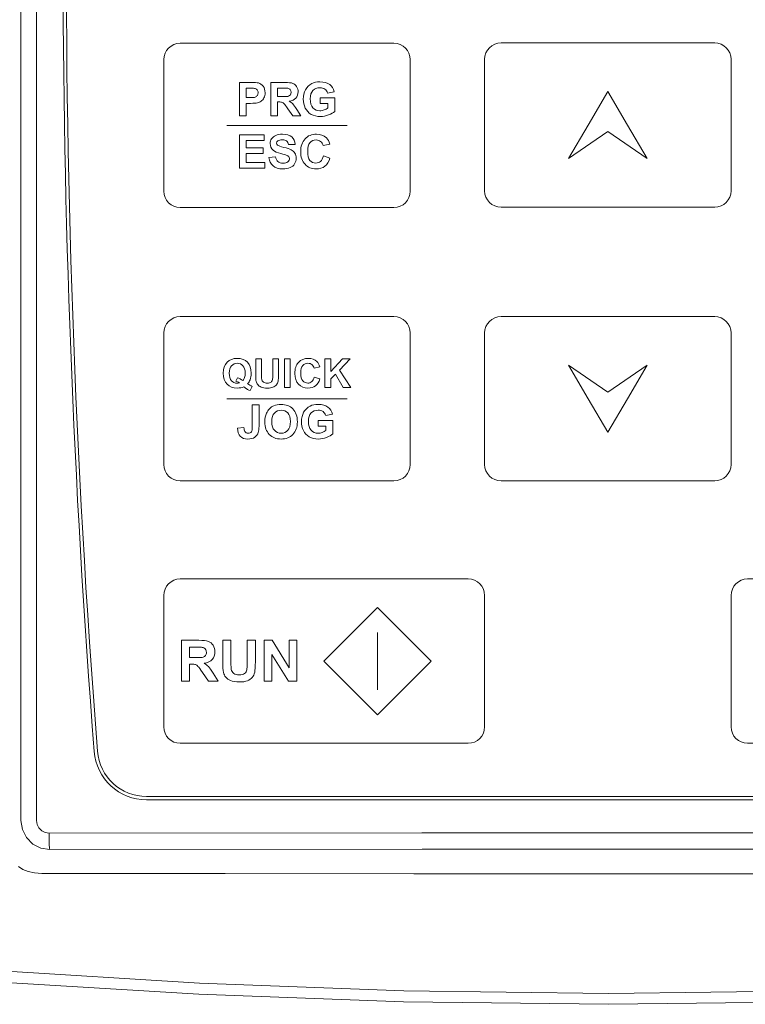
# Model space of a CAD drawing. Header units: millimetres. Extents: x -473 to 23648, y -382 to 1866.
# Tile 247 of 256: x 12032 to 12076, y 509 to 569. Entities that reach past the tile are written whole.
import ezdxf

# ---------------------------------------------------------------- set-up
doc = ezdxf.new("R2010")
doc.units = ezdxf.units.MM
doc.header["$LTSCALE"] = 80
doc.layers.get('0').update_dxf_attribs({"linetype": 'CONTINUOUS'})

msp = doc.modelspace()

# ---------------------------------------------------------------- linework, layer by layer
at = {"color": 0, "linetype": 'Continuous', "lineweight": 0}
for p, q in [((12032.038, 626.181), (12032.038, 520.181)), ((12032.988, 626.181), (12032.988, 520.181)), ((12039.686, 521.648), (12095.91, 521.648)), ((12095.91, 521.448), (12039.686, 521.448)), ((12033.081, 516.98), (12032.856, 517.007)), ((12033.303, 516.972), (12033.081, 516.98))]:
    msp.add_line(p, q, dxfattribs=at)
for points in [[(12032.038, 520.181), (12032.124, 519.638), (12032.374, 519.147), (12032.763, 518.758), (12033.254, 518.508), (12033.798, 518.422)], [(12032.988, 520.181), (12033.025, 519.947), (12033.134, 519.735), (12033.302, 519.567), (12033.514, 519.459), (12033.75, 519.422)], [(12033.75, 519.422), (12056.445, 519.441), (12079.151, 519.441), (12101.846, 519.422)], [(12033.75, 519.422), (12033.754, 519.045), (12033.764, 518.724), (12033.78, 518.506), (12033.798, 518.422)], [(12033.798, 518.422), (12056.461, 518.441), (12079.135, 518.441)], [(12032.856, 517.007), (12032.483, 517.084), (12032.159, 517.216), (12031.887, 517.382)], [(12067.798, 516.946), (12055.95, 516.949), (12044.476, 516.957), (12033.303, 516.972)], [(12091.121, 516.957), (12079.646, 516.949), (12067.798, 516.946)], [(12067.798, 509.665), (12055.346, 509.821), (12042.907, 510.288), (12030.487, 511.066)], [(12105.109, 511.066), (12092.689, 510.288), (12080.249, 509.821), (12067.798, 509.665)], [(12067.798, 509.003), (12055.327, 509.157), (12042.867, 509.616), (12030.426, 510.381)], [(12105.17, 510.381), (12092.728, 509.616), (12080.269, 509.157), (12067.798, 509.003)]]:
    msp.add_lwpolyline(points, dxfattribs=at)
for centre, radius, start, end in [((12657.398, 572.984), 622.8, 175.46434, 184.474232), ((12657.398, 572.984), 622.6, 179.582278, 184.474232), ((12039.686, 524.648), 3.2, 184.47423, 270), ((12039.686, 524.648), 3, 184.47423, 270)]:
    msp.add_arc(centre, radius, start, end, dxfattribs=at)
at = {"lineweight": 0}
for points, knots in [([(12041.733, 567.498), (12041.733, 567.498), (12054.733, 567.498), (12054.733, 567.498), (12054.733, 567.498), (12055.283, 567.498), (12055.733, 567.048), (12055.733, 566.498), (12055.733, 566.498), (12055.733, 566.498), (12055.733, 558.498), (12055.733, 558.498), (12055.733, 558.498), (12055.733, 557.948), (12055.283, 557.498), (12054.733, 557.498), (12054.733, 557.498), (12054.733, 557.498), (12041.733, 557.498), (12041.733, 557.498), (12041.733, 557.498), (12041.183, 557.498), (12040.733, 557.948), (12040.733, 558.498), (12040.733, 558.498), (12040.733, 558.498), (12040.733, 566.498), (12040.733, 566.498), (12040.733, 566.498), (12040.733, 567.048), (12041.183, 567.498), (12041.733, 567.498)], [0, 0, 0, 0, 0.125, 0.125, 0.125, 0.125, 0.25, 0.25, 0.25, 0.25, 0.375, 0.375, 0.375, 0.375, 0.5, 0.5, 0.5, 0.5, 0.625, 0.625, 0.625, 0.625, 0.75, 0.75, 0.75, 0.75, 0.875, 0.875, 0.875, 0.875, 1, 1, 1, 1]), ([(12061.257, 567.519), (12061.257, 567.519), (12074.257, 567.519), (12074.257, 567.519), (12074.257, 567.519), (12074.807, 567.519), (12075.257, 567.069), (12075.257, 566.519), (12075.257, 566.519), (12075.257, 566.519), (12075.257, 558.519), (12075.257, 558.519), (12075.257, 558.519), (12075.257, 557.969), (12074.807, 557.519), (12074.257, 557.519), (12074.257, 557.519), (12074.257, 557.519), (12061.257, 557.519), (12061.257, 557.519), (12061.257, 557.519), (12060.707, 557.519), (12060.257, 557.969), (12060.257, 558.519), (12060.257, 558.519), (12060.257, 558.519), (12060.257, 566.519), (12060.257, 566.519), (12060.257, 566.519), (12060.257, 567.069), (12060.707, 567.519), (12061.257, 567.519)], [0, 0, 0, 0, 0.125, 0.125, 0.125, 0.125, 0.25, 0.25, 0.25, 0.25, 0.375, 0.375, 0.375, 0.375, 0.5, 0.5, 0.5, 0.5, 0.625, 0.625, 0.625, 0.625, 0.75, 0.75, 0.75, 0.75, 0.875, 0.875, 0.875, 0.875, 1, 1, 1, 1]), ([(12045.336, 563.07), (12045.336, 563.07), (12045.336, 565.11), (12045.336, 565.11), (12045.336, 565.11), (12045.336, 565.11), (12045.997, 565.11), (12045.997, 565.11), (12045.997, 565.11), (12046.247, 565.11), (12046.41, 565.099), (12046.486, 565.079), (12046.486, 565.079), (12046.603, 565.048), (12046.701, 564.982), (12046.78, 564.879), (12046.78, 564.879), (12046.859, 564.777), (12046.898, 564.644), (12046.898, 564.482), (12046.898, 564.482), (12046.898, 564.357), (12046.876, 564.252), (12046.83, 564.167), (12046.83, 564.167), (12046.784, 564.081), (12046.727, 564.014), (12046.657, 563.965), (12046.657, 563.965), (12046.587, 563.917), (12046.516, 563.884), (12046.443, 563.869), (12046.443, 563.869), (12046.345, 563.849), (12046.203, 563.839), (12046.016, 563.839), (12046.016, 563.839), (12046.016, 563.839), (12045.748, 563.839), (12045.748, 563.839), (12045.748, 563.839), (12045.748, 563.839), (12045.748, 563.07), (12045.748, 563.07), (12045.748, 563.07), (12045.748, 563.07), (12045.336, 563.07), (12045.336, 563.07)], [0, 0, 0, 0, 0.083333, 0.083333, 0.083333, 0.083333, 0.166667, 0.166667, 0.166667, 0.166667, 0.25, 0.25, 0.25, 0.25, 0.333333, 0.333333, 0.333333, 0.333333, 0.416667, 0.416667, 0.416667, 0.416667, 0.5, 0.5, 0.5, 0.5, 0.583333, 0.583333, 0.583333, 0.583333, 0.666667, 0.666667, 0.666667, 0.666667, 0.75, 0.75, 0.75, 0.75, 0.833333, 0.833333, 0.833333, 0.833333, 0.916667, 0.916667, 0.916667, 0.916667, 1, 1, 1, 1]), ([(12047.237, 563.07), (12047.237, 563.07), (12047.237, 565.11), (12047.237, 565.11), (12047.237, 565.11), (12047.237, 565.11), (12048.105, 565.11), (12048.105, 565.11), (12048.105, 565.11), (12048.323, 565.11), (12048.481, 565.091), (12048.579, 565.055), (12048.579, 565.055), (12048.678, 565.018), (12048.758, 564.953), (12048.817, 564.859), (12048.817, 564.859), (12048.876, 564.765), (12048.906, 564.659), (12048.906, 564.538), (12048.906, 564.538), (12048.906, 564.385), (12048.861, 564.258), (12048.771, 564.158), (12048.771, 564.158), (12048.681, 564.059), (12048.546, 563.996), (12048.367, 563.97), (12048.367, 563.97), (12048.456, 563.918), (12048.53, 563.861), (12048.588, 563.799), (12048.588, 563.799), (12048.646, 563.737), (12048.724, 563.627), (12048.822, 563.468), (12048.822, 563.468), (12048.822, 563.468), (12049.071, 563.07), (12049.071, 563.07), (12049.071, 563.07), (12049.071, 563.07), (12048.579, 563.07), (12048.579, 563.07), (12048.579, 563.07), (12048.579, 563.07), (12048.281, 563.514), (12048.281, 563.514), (12048.281, 563.514), (12048.175, 563.673), (12048.103, 563.772), (12048.064, 563.814), (12048.064, 563.814), (12048.025, 563.855), (12047.984, 563.883), (12047.94, 563.899), (12047.94, 563.899), (12047.897, 563.914), (12047.828, 563.922), (12047.733, 563.922), (12047.733, 563.922), (12047.733, 563.922), (12047.65, 563.922), (12047.65, 563.922), (12047.65, 563.922), (12047.65, 563.922), (12047.65, 563.07), (12047.65, 563.07), (12047.65, 563.07), (12047.65, 563.07), (12047.237, 563.07), (12047.237, 563.07)], [0, 0, 0, 0, 0.055556, 0.055556, 0.055556, 0.055556, 0.111111, 0.111111, 0.111111, 0.111111, 0.166667, 0.166667, 0.166667, 0.166667, 0.222222, 0.222222, 0.222222, 0.222222, 0.277778, 0.277778, 0.277778, 0.277778, 0.333333, 0.333333, 0.333333, 0.333333, 0.388889, 0.388889, 0.388889, 0.388889, 0.444444, 0.444444, 0.444444, 0.444444, 0.5, 0.5, 0.5, 0.5, 0.555556, 0.555556, 0.555556, 0.555556, 0.611111, 0.611111, 0.611111, 0.611111, 0.666667, 0.666667, 0.666667, 0.666667, 0.722222, 0.722222, 0.722222, 0.722222, 0.777778, 0.777778, 0.777778, 0.777778, 0.833333, 0.833333, 0.833333, 0.833333, 0.888889, 0.888889, 0.888889, 0.888889, 0.944444, 0.944444, 0.944444, 0.944444, 1, 1, 1, 1]), ([(12050.243, 563.82), (12050.243, 563.82), (12050.243, 564.164), (12050.243, 564.164), (12050.243, 564.164), (12050.243, 564.164), (12051.131, 564.164), (12051.131, 564.164), (12051.131, 564.164), (12051.131, 564.164), (12051.131, 563.351), (12051.131, 563.351), (12051.131, 563.351), (12051.044, 563.268), (12050.919, 563.194), (12050.755, 563.13), (12050.755, 563.13), (12050.592, 563.067), (12050.426, 563.035), (12050.258, 563.035), (12050.258, 563.035), (12050.045, 563.035), (12049.859, 563.08), (12049.7, 563.169), (12049.7, 563.169), (12049.542, 563.259), (12049.422, 563.387), (12049.343, 563.553), (12049.343, 563.553), (12049.263, 563.72), (12049.223, 563.901), (12049.223, 564.097), (12049.223, 564.097), (12049.223, 564.309), (12049.268, 564.498), (12049.356, 564.663), (12049.356, 564.663), (12049.446, 564.828), (12049.576, 564.955), (12049.748, 565.043), (12049.748, 565.043), (12049.878, 565.111), (12050.041, 565.144), (12050.236, 565.144), (12050.236, 565.144), (12050.489, 565.144), (12050.687, 565.091), (12050.829, 564.985), (12050.829, 564.985), (12050.971, 564.879), (12051.063, 564.732), (12051.104, 564.545), (12051.104, 564.545), (12051.104, 564.545), (12050.695, 564.468), (12050.695, 564.468), (12050.695, 564.468), (12050.666, 564.568), (12050.612, 564.648), (12050.533, 564.706), (12050.533, 564.706), (12050.453, 564.763), (12050.355, 564.792), (12050.236, 564.792), (12050.236, 564.792), (12050.056, 564.792), (12049.913, 564.735), (12049.807, 564.621), (12049.807, 564.621), (12049.7, 564.507), (12049.647, 564.338), (12049.647, 564.113), (12049.647, 564.113), (12049.647, 563.872), (12049.701, 563.69), (12049.809, 563.569), (12049.809, 563.569), (12049.916, 563.448), (12050.057, 563.387), (12050.232, 563.387), (12050.232, 563.387), (12050.318, 563.387), (12050.404, 563.404), (12050.491, 563.438), (12050.491, 563.438), (12050.578, 563.472), (12050.652, 563.513), (12050.715, 563.561), (12050.715, 563.561), (12050.715, 563.561), (12050.715, 563.82), (12050.715, 563.82), (12050.715, 563.82), (12050.715, 563.82), (12050.243, 563.82), (12050.243, 563.82)], [0, 0, 0, 0, 0.041667, 0.041667, 0.041667, 0.041667, 0.083333, 0.083333, 0.083333, 0.083333, 0.125, 0.125, 0.125, 0.125, 0.166667, 0.166667, 0.166667, 0.166667, 0.208333, 0.208333, 0.208333, 0.208333, 0.25, 0.25, 0.25, 0.25, 0.291667, 0.291667, 0.291667, 0.291667, 0.333333, 0.333333, 0.333333, 0.333333, 0.375, 0.375, 0.375, 0.375, 0.416667, 0.416667, 0.416667, 0.416667, 0.458333, 0.458333, 0.458333, 0.458333, 0.5, 0.5, 0.5, 0.5, 0.541667, 0.541667, 0.541667, 0.541667, 0.583333, 0.583333, 0.583333, 0.583333, 0.625, 0.625, 0.625, 0.625, 0.666667, 0.666667, 0.666667, 0.666667, 0.708333, 0.708333, 0.708333, 0.708333, 0.75, 0.75, 0.75, 0.75, 0.791667, 0.791667, 0.791667, 0.791667, 0.833333, 0.833333, 0.833333, 0.833333, 0.875, 0.875, 0.875, 0.875, 0.916667, 0.916667, 0.916667, 0.916667, 0.958333, 0.958333, 0.958333, 0.958333, 1, 1, 1, 1]), ([(12045.748, 564.764), (12045.748, 564.764), (12045.748, 564.186), (12045.748, 564.186), (12045.748, 564.186), (12045.748, 564.186), (12045.973, 564.186), (12045.973, 564.186), (12045.973, 564.186), (12046.135, 564.186), (12046.244, 564.196), (12046.299, 564.218), (12046.299, 564.218), (12046.353, 564.239), (12046.396, 564.272), (12046.427, 564.318), (12046.427, 564.318), (12046.458, 564.364), (12046.474, 564.416), (12046.474, 564.477), (12046.474, 564.477), (12046.474, 564.551), (12046.452, 564.612), (12046.408, 564.66), (12046.408, 564.66), (12046.365, 564.708), (12046.309, 564.739), (12046.243, 564.751), (12046.243, 564.751), (12046.194, 564.76), (12046.095, 564.764), (12045.947, 564.764), (12045.947, 564.764), (12045.947, 564.764), (12045.748, 564.764), (12045.748, 564.764)], [0, 0, 0, 0, 0.111111, 0.111111, 0.111111, 0.111111, 0.222222, 0.222222, 0.222222, 0.222222, 0.333333, 0.333333, 0.333333, 0.333333, 0.444444, 0.444444, 0.444444, 0.444444, 0.555556, 0.555556, 0.555556, 0.555556, 0.666667, 0.666667, 0.666667, 0.666667, 0.777778, 0.777778, 0.777778, 0.777778, 0.888889, 0.888889, 0.888889, 0.888889, 1, 1, 1, 1]), ([(12047.65, 564.247), (12047.65, 564.247), (12047.954, 564.247), (12047.954, 564.247), (12047.954, 564.247), (12048.152, 564.247), (12048.275, 564.255), (12048.324, 564.272), (12048.324, 564.272), (12048.373, 564.289), (12048.412, 564.318), (12048.44, 564.358), (12048.44, 564.358), (12048.467, 564.399), (12048.482, 564.45), (12048.482, 564.511), (12048.482, 564.511), (12048.482, 564.58), (12048.463, 564.635), (12048.427, 564.678), (12048.427, 564.678), (12048.39, 564.72), (12048.338, 564.746), (12048.271, 564.758), (12048.271, 564.758), (12048.238, 564.762), (12048.138, 564.764), (12047.971, 564.764), (12047.971, 564.764), (12047.971, 564.764), (12047.65, 564.764), (12047.65, 564.764), (12047.65, 564.764), (12047.65, 564.764), (12047.65, 564.247), (12047.65, 564.247)], [0, 0, 0, 0, 0.111111, 0.111111, 0.111111, 0.111111, 0.222222, 0.222222, 0.222222, 0.222222, 0.333333, 0.333333, 0.333333, 0.333333, 0.444444, 0.444444, 0.444444, 0.444444, 0.555556, 0.555556, 0.555556, 0.555556, 0.666667, 0.666667, 0.666667, 0.666667, 0.777778, 0.777778, 0.777778, 0.777778, 0.888889, 0.888889, 0.888889, 0.888889, 1, 1, 1, 1]), ([(12067.757, 564.561), (12067.757, 564.561), (12068.953, 562.519), (12068.953, 562.519), (12068.953, 562.519), (12068.953, 562.519), (12070.15, 560.477), (12070.15, 560.477), (12070.15, 560.477), (12070.15, 560.477), (12067.757, 562.119), (12067.757, 562.119), (12067.757, 562.119), (12067.757, 562.119), (12065.364, 560.477), (12065.364, 560.477), (12065.364, 560.477), (12065.364, 560.477), (12066.561, 562.519), (12066.561, 562.519), (12066.561, 562.519), (12066.561, 562.519), (12067.757, 564.561), (12067.757, 564.561)], [0, 0, 0, 0, 0.166667, 0.166667, 0.166667, 0.166667, 0.333333, 0.333333, 0.333333, 0.333333, 0.5, 0.5, 0.5, 0.5, 0.666667, 0.666667, 0.666667, 0.666667, 0.833333, 0.833333, 0.833333, 0.833333, 1, 1, 1, 1]), ([(12045.336, 559.887), (12045.336, 559.887), (12045.336, 561.926), (12045.336, 561.926), (12045.336, 561.926), (12045.336, 561.926), (12046.848, 561.926), (12046.848, 561.926), (12046.848, 561.926), (12046.848, 561.926), (12046.848, 561.581), (12046.848, 561.581), (12046.848, 561.581), (12046.848, 561.581), (12045.748, 561.581), (12045.748, 561.581), (12045.748, 561.581), (12045.748, 561.581), (12045.748, 561.129), (12045.748, 561.129), (12045.748, 561.129), (12045.748, 561.129), (12046.772, 561.129), (12046.772, 561.129), (12046.772, 561.129), (12046.772, 561.129), (12046.772, 560.786), (12046.772, 560.786), (12046.772, 560.786), (12046.772, 560.786), (12045.748, 560.786), (12045.748, 560.786), (12045.748, 560.786), (12045.748, 560.786), (12045.748, 560.231), (12045.748, 560.231), (12045.748, 560.231), (12045.748, 560.231), (12046.887, 560.231), (12046.887, 560.231), (12046.887, 560.231), (12046.887, 560.231), (12046.887, 559.887), (12046.887, 559.887), (12046.887, 559.887), (12046.887, 559.887), (12045.336, 559.887), (12045.336, 559.887)], [0, 0, 0, 0, 0.083333, 0.083333, 0.083333, 0.083333, 0.166667, 0.166667, 0.166667, 0.166667, 0.25, 0.25, 0.25, 0.25, 0.333333, 0.333333, 0.333333, 0.333333, 0.416667, 0.416667, 0.416667, 0.416667, 0.5, 0.5, 0.5, 0.5, 0.583333, 0.583333, 0.583333, 0.583333, 0.666667, 0.666667, 0.666667, 0.666667, 0.75, 0.75, 0.75, 0.75, 0.833333, 0.833333, 0.833333, 0.833333, 0.916667, 0.916667, 0.916667, 0.916667, 1, 1, 1, 1]), ([(12047.132, 560.55), (12047.132, 560.55), (12047.533, 560.59), (12047.533, 560.59), (12047.533, 560.59), (12047.557, 560.455), (12047.605, 560.356), (12047.68, 560.293), (12047.68, 560.293), (12047.753, 560.23), (12047.852, 560.198), (12047.978, 560.198), (12047.978, 560.198), (12048.11, 560.198), (12048.21, 560.226), (12048.277, 560.283), (12048.277, 560.283), (12048.345, 560.339), (12048.379, 560.404), (12048.379, 560.48), (12048.379, 560.48), (12048.379, 560.528), (12048.364, 560.569), (12048.336, 560.602), (12048.336, 560.602), (12048.308, 560.637), (12048.258, 560.666), (12048.188, 560.691), (12048.188, 560.691), (12048.14, 560.708), (12048.03, 560.737), (12047.858, 560.78), (12047.858, 560.78), (12047.637, 560.835), (12047.482, 560.902), (12047.394, 560.982), (12047.394, 560.982), (12047.268, 561.094), (12047.206, 561.231), (12047.206, 561.392), (12047.206, 561.392), (12047.206, 561.496), (12047.235, 561.593), (12047.294, 561.684), (12047.294, 561.684), (12047.353, 561.774), (12047.438, 561.843), (12047.548, 561.89), (12047.548, 561.89), (12047.66, 561.937), (12047.793, 561.961), (12047.95, 561.961), (12047.95, 561.961), (12048.206, 561.961), (12048.399, 561.905), (12048.528, 561.793), (12048.528, 561.793), (12048.657, 561.68), (12048.725, 561.531), (12048.732, 561.343), (12048.732, 561.343), (12048.732, 561.343), (12048.32, 561.325), (12048.32, 561.325), (12048.32, 561.325), (12048.303, 561.43), (12048.265, 561.506), (12048.207, 561.551), (12048.207, 561.551), (12048.149, 561.597), (12048.062, 561.62), (12047.946, 561.62), (12047.946, 561.62), (12047.826, 561.62), (12047.732, 561.596), (12047.665, 561.547), (12047.665, 561.547), (12047.621, 561.515), (12047.599, 561.473), (12047.599, 561.42), (12047.599, 561.42), (12047.599, 561.372), (12047.62, 561.33), (12047.661, 561.296), (12047.661, 561.296), (12047.712, 561.253), (12047.839, 561.207), (12048.039, 561.16), (12048.039, 561.16), (12048.239, 561.113), (12048.388, 561.064), (12048.484, 561.013), (12048.484, 561.013), (12048.579, 560.962), (12048.654, 560.894), (12048.709, 560.806), (12048.709, 560.806), (12048.763, 560.718), (12048.79, 560.61), (12048.79, 560.481), (12048.79, 560.481), (12048.79, 560.364), (12048.758, 560.254), (12048.693, 560.153), (12048.693, 560.153), (12048.628, 560.051), (12048.536, 559.975), (12048.418, 559.925), (12048.418, 559.925), (12048.299, 559.875), (12048.151, 559.851), (12047.973, 559.851), (12047.973, 559.851), (12047.716, 559.851), (12047.518, 559.91), (12047.379, 560.029), (12047.379, 560.029), (12047.241, 560.149), (12047.159, 560.322), (12047.132, 560.55)], [0, 0, 0, 0, 0.033333, 0.033333, 0.033333, 0.033333, 0.066667, 0.066667, 0.066667, 0.066667, 0.1, 0.1, 0.1, 0.1, 0.133333, 0.133333, 0.133333, 0.133333, 0.166667, 0.166667, 0.166667, 0.166667, 0.2, 0.2, 0.2, 0.2, 0.233333, 0.233333, 0.233333, 0.233333, 0.266667, 0.266667, 0.266667, 0.266667, 0.3, 0.3, 0.3, 0.3, 0.333333, 0.333333, 0.333333, 0.333333, 0.366667, 0.366667, 0.366667, 0.366667, 0.4, 0.4, 0.4, 0.4, 0.433333, 0.433333, 0.433333, 0.433333, 0.466667, 0.466667, 0.466667, 0.466667, 0.5, 0.5, 0.5, 0.5, 0.533333, 0.533333, 0.533333, 0.533333, 0.566667, 0.566667, 0.566667, 0.566667, 0.6, 0.6, 0.6, 0.6, 0.633333, 0.633333, 0.633333, 0.633333, 0.666667, 0.666667, 0.666667, 0.666667, 0.7, 0.7, 0.7, 0.7, 0.733333, 0.733333, 0.733333, 0.733333, 0.766667, 0.766667, 0.766667, 0.766667, 0.8, 0.8, 0.8, 0.8, 0.833333, 0.833333, 0.833333, 0.833333, 0.866667, 0.866667, 0.866667, 0.866667, 0.9, 0.9, 0.9, 0.9, 0.933333, 0.933333, 0.933333, 0.933333, 0.966667, 0.966667, 0.966667, 0.966667, 1, 1, 1, 1]), ([(12050.442, 560.637), (12050.442, 560.637), (12050.841, 560.51), (12050.841, 560.51), (12050.841, 560.51), (12050.78, 560.288), (12050.678, 560.122), (12050.536, 560.014), (12050.536, 560.014), (12050.394, 559.906), (12050.213, 559.852), (12049.994, 559.852), (12049.994, 559.852), (12049.723, 559.852), (12049.5, 559.945), (12049.326, 560.13), (12049.326, 560.13), (12049.152, 560.315), (12049.064, 560.568), (12049.064, 560.888), (12049.064, 560.888), (12049.064, 561.228), (12049.152, 561.491), (12049.327, 561.68), (12049.327, 561.68), (12049.503, 561.867), (12049.733, 561.961), (12050.019, 561.961), (12050.019, 561.961), (12050.268, 561.961), (12050.471, 561.888), (12050.627, 561.74), (12050.627, 561.74), (12050.72, 561.653), (12050.789, 561.528), (12050.836, 561.364), (12050.836, 561.364), (12050.836, 561.364), (12050.428, 561.267), (12050.428, 561.267), (12050.428, 561.267), (12050.404, 561.373), (12050.354, 561.456), (12050.277, 561.518), (12050.277, 561.518), (12050.2, 561.579), (12050.107, 561.609), (12049.998, 561.609), (12049.998, 561.609), (12049.847, 561.609), (12049.724, 561.555), (12049.63, 561.446), (12049.63, 561.446), (12049.536, 561.338), (12049.489, 561.162), (12049.489, 560.919), (12049.489, 560.919), (12049.489, 560.661), (12049.535, 560.478), (12049.628, 560.368), (12049.628, 560.368), (12049.721, 560.259), (12049.841, 560.204), (12049.989, 560.204), (12049.989, 560.204), (12050.099, 560.204), (12050.193, 560.239), (12050.272, 560.309), (12050.272, 560.309), (12050.351, 560.378), (12050.407, 560.488), (12050.442, 560.637)], [0, 0, 0, 0, 0.055556, 0.055556, 0.055556, 0.055556, 0.111111, 0.111111, 0.111111, 0.111111, 0.166667, 0.166667, 0.166667, 0.166667, 0.222222, 0.222222, 0.222222, 0.222222, 0.277778, 0.277778, 0.277778, 0.277778, 0.333333, 0.333333, 0.333333, 0.333333, 0.388889, 0.388889, 0.388889, 0.388889, 0.444444, 0.444444, 0.444444, 0.444444, 0.5, 0.5, 0.5, 0.5, 0.555556, 0.555556, 0.555556, 0.555556, 0.611111, 0.611111, 0.611111, 0.611111, 0.666667, 0.666667, 0.666667, 0.666667, 0.722222, 0.722222, 0.722222, 0.722222, 0.777778, 0.777778, 0.777778, 0.777778, 0.833333, 0.833333, 0.833333, 0.833333, 0.888889, 0.888889, 0.888889, 0.888889, 0.944444, 0.944444, 0.944444, 0.944444, 1, 1, 1, 1]), ([(12041.733, 550.862), (12041.733, 550.862), (12054.733, 550.862), (12054.733, 550.862), (12054.733, 550.862), (12055.283, 550.862), (12055.733, 550.412), (12055.733, 549.862), (12055.733, 549.862), (12055.733, 549.862), (12055.733, 541.862), (12055.733, 541.862), (12055.733, 541.862), (12055.733, 541.312), (12055.283, 540.862), (12054.733, 540.862), (12054.733, 540.862), (12054.733, 540.862), (12041.733, 540.862), (12041.733, 540.862), (12041.733, 540.862), (12041.183, 540.862), (12040.733, 541.312), (12040.733, 541.862), (12040.733, 541.862), (12040.733, 541.862), (12040.733, 549.862), (12040.733, 549.862), (12040.733, 549.862), (12040.733, 550.412), (12041.183, 550.862), (12041.733, 550.862)], [0, 0, 0, 0, 0.125, 0.125, 0.125, 0.125, 0.25, 0.25, 0.25, 0.25, 0.375, 0.375, 0.375, 0.375, 0.5, 0.5, 0.5, 0.5, 0.625, 0.625, 0.625, 0.625, 0.75, 0.75, 0.75, 0.75, 0.875, 0.875, 0.875, 0.875, 1, 1, 1, 1]), ([(12061.257, 550.862), (12061.257, 550.862), (12074.257, 550.862), (12074.257, 550.862), (12074.257, 550.862), (12074.807, 550.862), (12075.257, 550.412), (12075.257, 549.862), (12075.257, 549.862), (12075.257, 549.862), (12075.257, 541.862), (12075.257, 541.862), (12075.257, 541.862), (12075.257, 541.312), (12074.807, 540.862), (12074.257, 540.862), (12074.257, 540.862), (12074.257, 540.862), (12061.257, 540.862), (12061.257, 540.862), (12061.257, 540.862), (12060.707, 540.862), (12060.257, 541.312), (12060.257, 541.862), (12060.257, 541.862), (12060.257, 541.862), (12060.257, 549.862), (12060.257, 549.862), (12060.257, 549.862), (12060.257, 550.412), (12060.707, 550.862), (12061.257, 550.862)], [0, 0, 0, 0, 0.125, 0.125, 0.125, 0.125, 0.25, 0.25, 0.25, 0.25, 0.375, 0.375, 0.375, 0.375, 0.5, 0.5, 0.5, 0.5, 0.625, 0.625, 0.625, 0.625, 0.75, 0.75, 0.75, 0.75, 0.875, 0.875, 0.875, 0.875, 1, 1, 1, 1]), ([(12045.833, 546.761), (12045.919, 546.699), (12046.013, 546.649), (12046.115, 546.613), (12046.115, 546.613), (12046.115, 546.613), (12045.985, 546.363), (12045.985, 546.363), (12045.985, 546.363), (12045.932, 546.379), (12045.88, 546.401), (12045.829, 546.429), (12045.829, 546.429), (12045.818, 546.435), (12045.74, 546.486), (12045.594, 546.584), (12045.594, 546.584), (12045.479, 546.534), (12045.353, 546.509), (12045.214, 546.509), (12045.214, 546.509), (12044.945, 546.509), (12044.735, 546.588), (12044.582, 546.746), (12044.582, 546.746), (12044.43, 546.904), (12044.354, 547.127), (12044.354, 547.413), (12044.354, 547.413), (12044.354, 547.698), (12044.43, 547.92), (12044.583, 548.079), (12044.583, 548.079), (12044.735, 548.237), (12044.943, 548.317), (12045.204, 548.317), (12045.204, 548.317), (12045.463, 548.317), (12045.669, 548.237), (12045.821, 548.079), (12045.821, 548.079), (12045.972, 547.92), (12046.048, 547.698), (12046.048, 547.413), (12046.048, 547.413), (12046.048, 547.262), (12046.027, 547.129), (12045.985, 547.015), (12045.985, 547.015), (12045.953, 546.927), (12045.902, 546.842), (12045.833, 546.761)], [0, 0, 0, 0, 0.076923, 0.076923, 0.076923, 0.076923, 0.153846, 0.153846, 0.153846, 0.153846, 0.230769, 0.230769, 0.230769, 0.230769, 0.307692, 0.307692, 0.307692, 0.307692, 0.384615, 0.384615, 0.384615, 0.384615, 0.461538, 0.461538, 0.461538, 0.461538, 0.538462, 0.538462, 0.538462, 0.538462, 0.615385, 0.615385, 0.615385, 0.615385, 0.692308, 0.692308, 0.692308, 0.692308, 0.769231, 0.769231, 0.769231, 0.769231, 0.846154, 0.846154, 0.846154, 0.846154, 0.923077, 0.923077, 0.923077, 0.923077, 1, 1, 1, 1]), ([(12045.549, 546.96), (12045.594, 547.013), (12045.628, 547.077), (12045.651, 547.153), (12045.651, 547.153), (12045.673, 547.228), (12045.685, 547.315), (12045.685, 547.413), (12045.685, 547.413), (12045.685, 547.615), (12045.64, 547.766), (12045.551, 547.865), (12045.551, 547.865), (12045.462, 547.965), (12045.346, 548.015), (12045.202, 548.015), (12045.202, 548.015), (12045.058, 548.015), (12044.941, 547.965), (12044.852, 547.865), (12044.852, 547.865), (12044.762, 547.765), (12044.717, 547.614), (12044.717, 547.413), (12044.717, 547.413), (12044.717, 547.209), (12044.762, 547.056), (12044.852, 546.954), (12044.852, 546.954), (12044.941, 546.853), (12045.054, 546.802), (12045.191, 546.802), (12045.191, 546.802), (12045.242, 546.802), (12045.29, 546.811), (12045.335, 546.827), (12045.335, 546.827), (12045.264, 546.874), (12045.191, 546.911), (12045.117, 546.937), (12045.117, 546.937), (12045.117, 546.937), (12045.216, 547.139), (12045.216, 547.139), (12045.216, 547.139), (12045.332, 547.099), (12045.443, 547.039), (12045.549, 546.96)], [0, 0, 0, 0, 0.083333, 0.083333, 0.083333, 0.083333, 0.166667, 0.166667, 0.166667, 0.166667, 0.25, 0.25, 0.25, 0.25, 0.333333, 0.333333, 0.333333, 0.333333, 0.416667, 0.416667, 0.416667, 0.416667, 0.5, 0.5, 0.5, 0.5, 0.583333, 0.583333, 0.583333, 0.583333, 0.666667, 0.666667, 0.666667, 0.666667, 0.75, 0.75, 0.75, 0.75, 0.833333, 0.833333, 0.833333, 0.833333, 0.916667, 0.916667, 0.916667, 0.916667, 1, 1, 1, 1]), ([(12046.323, 548.287), (12046.323, 548.287), (12046.676, 548.287), (12046.676, 548.287), (12046.676, 548.287), (12046.676, 548.287), (12046.676, 547.34), (12046.676, 547.34), (12046.676, 547.34), (12046.676, 547.19), (12046.68, 547.092), (12046.689, 547.048), (12046.689, 547.048), (12046.704, 546.976), (12046.74, 546.919), (12046.797, 546.876), (12046.797, 546.876), (12046.854, 546.832), (12046.931, 546.811), (12047.03, 546.811), (12047.03, 546.811), (12047.13, 546.811), (12047.206, 546.831), (12047.257, 546.872), (12047.257, 546.872), (12047.307, 546.913), (12047.338, 546.963), (12047.348, 547.023), (12047.348, 547.023), (12047.359, 547.083), (12047.364, 547.181), (12047.364, 547.32), (12047.364, 547.32), (12047.364, 547.32), (12047.364, 548.287), (12047.364, 548.287), (12047.364, 548.287), (12047.364, 548.287), (12047.716, 548.287), (12047.716, 548.287), (12047.716, 548.287), (12047.716, 548.287), (12047.716, 547.369), (12047.716, 547.369), (12047.716, 547.369), (12047.716, 547.159), (12047.707, 547.011), (12047.688, 546.924), (12047.688, 546.924), (12047.669, 546.837), (12047.634, 546.764), (12047.583, 546.704), (12047.583, 546.704), (12047.531, 546.645), (12047.462, 546.597), (12047.377, 546.562), (12047.377, 546.562), (12047.291, 546.527), (12047.179, 546.509), (12047.04, 546.509), (12047.04, 546.509), (12046.873, 546.509), (12046.747, 546.528), (12046.661, 546.567), (12046.661, 546.567), (12046.574, 546.606), (12046.506, 546.656), (12046.456, 546.717), (12046.456, 546.717), (12046.406, 546.778), (12046.373, 546.843), (12046.357, 546.911), (12046.357, 546.911), (12046.334, 547.011), (12046.323, 547.159), (12046.323, 547.354), (12046.323, 547.354), (12046.323, 547.354), (12046.323, 548.287), (12046.323, 548.287)], [0, 0, 0, 0, 0.05, 0.05, 0.05, 0.05, 0.1, 0.1, 0.1, 0.1, 0.15, 0.15, 0.15, 0.15, 0.2, 0.2, 0.2, 0.2, 0.25, 0.25, 0.25, 0.25, 0.3, 0.3, 0.3, 0.3, 0.35, 0.35, 0.35, 0.35, 0.4, 0.4, 0.4, 0.4, 0.45, 0.45, 0.45, 0.45, 0.5, 0.5, 0.5, 0.5, 0.55, 0.55, 0.55, 0.55, 0.6, 0.6, 0.6, 0.6, 0.65, 0.65, 0.65, 0.65, 0.7, 0.7, 0.7, 0.7, 0.75, 0.75, 0.75, 0.75, 0.8, 0.8, 0.8, 0.8, 0.85, 0.85, 0.85, 0.85, 0.9, 0.9, 0.9, 0.9, 0.95, 0.95, 0.95, 0.95, 1, 1, 1, 1]), ([(12048.078, 546.539), (12048.078, 546.539), (12048.078, 548.287), (12048.078, 548.287), (12048.078, 548.287), (12048.078, 548.287), (12048.431, 548.287), (12048.431, 548.287), (12048.431, 548.287), (12048.431, 548.287), (12048.431, 546.539), (12048.431, 546.539), (12048.431, 546.539), (12048.431, 546.539), (12048.078, 546.539), (12048.078, 546.539)], [0, 0, 0, 0, 0.25, 0.25, 0.25, 0.25, 0.5, 0.5, 0.5, 0.5, 0.75, 0.75, 0.75, 0.75, 1, 1, 1, 1]), ([(12049.886, 547.181), (12049.886, 547.181), (12050.228, 547.073), (12050.228, 547.073), (12050.228, 547.073), (12050.175, 546.882), (12050.088, 546.741), (12049.966, 546.648), (12049.966, 546.648), (12049.844, 546.555), (12049.689, 546.509), (12049.502, 546.509), (12049.502, 546.509), (12049.27, 546.509), (12049.079, 546.588), (12048.929, 546.747), (12048.929, 546.747), (12048.78, 546.905), (12048.705, 547.122), (12048.705, 547.397), (12048.705, 547.397), (12048.705, 547.688), (12048.78, 547.914), (12048.931, 548.075), (12048.931, 548.075), (12049.081, 548.236), (12049.278, 548.317), (12049.523, 548.317), (12049.523, 548.317), (12049.737, 548.317), (12049.911, 548.254), (12050.044, 548.127), (12050.044, 548.127), (12050.124, 548.053), (12050.183, 547.945), (12050.223, 547.805), (12050.223, 547.805), (12050.223, 547.805), (12049.874, 547.722), (12049.874, 547.722), (12049.874, 547.722), (12049.853, 547.812), (12049.81, 547.884), (12049.744, 547.937), (12049.744, 547.937), (12049.679, 547.989), (12049.599, 548.015), (12049.505, 548.015), (12049.505, 548.015), (12049.376, 548.015), (12049.271, 547.969), (12049.19, 547.875), (12049.19, 547.875), (12049.109, 547.783), (12049.069, 547.632), (12049.069, 547.424), (12049.069, 547.424), (12049.069, 547.203), (12049.109, 547.045), (12049.188, 546.951), (12049.188, 546.951), (12049.268, 546.857), (12049.371, 546.811), (12049.498, 546.811), (12049.498, 546.811), (12049.592, 546.811), (12049.673, 546.84), (12049.74, 546.9), (12049.74, 546.9), (12049.808, 546.96), (12049.856, 547.054), (12049.886, 547.181)], [0, 0, 0, 0, 0.055556, 0.055556, 0.055556, 0.055556, 0.111111, 0.111111, 0.111111, 0.111111, 0.166667, 0.166667, 0.166667, 0.166667, 0.222222, 0.222222, 0.222222, 0.222222, 0.277778, 0.277778, 0.277778, 0.277778, 0.333333, 0.333333, 0.333333, 0.333333, 0.388889, 0.388889, 0.388889, 0.388889, 0.444444, 0.444444, 0.444444, 0.444444, 0.5, 0.5, 0.5, 0.5, 0.555556, 0.555556, 0.555556, 0.555556, 0.611111, 0.611111, 0.611111, 0.611111, 0.666667, 0.666667, 0.666667, 0.666667, 0.722222, 0.722222, 0.722222, 0.722222, 0.777778, 0.777778, 0.777778, 0.777778, 0.833333, 0.833333, 0.833333, 0.833333, 0.888889, 0.888889, 0.888889, 0.888889, 0.944444, 0.944444, 0.944444, 0.944444, 1, 1, 1, 1]), ([(12050.536, 546.539), (12050.536, 546.539), (12050.536, 548.287), (12050.536, 548.287), (12050.536, 548.287), (12050.536, 548.287), (12050.888, 548.287), (12050.888, 548.287), (12050.888, 548.287), (12050.888, 548.287), (12050.888, 547.511), (12050.888, 547.511), (12050.888, 547.511), (12050.888, 547.511), (12051.602, 548.287), (12051.602, 548.287), (12051.602, 548.287), (12051.602, 548.287), (12052.076, 548.287), (12052.076, 548.287), (12052.076, 548.287), (12052.076, 548.287), (12051.418, 547.606), (12051.418, 547.606), (12051.418, 547.606), (12051.418, 547.606), (12052.112, 546.539), (12052.112, 546.539), (12052.112, 546.539), (12052.112, 546.539), (12051.655, 546.539), (12051.655, 546.539), (12051.655, 546.539), (12051.655, 546.539), (12051.175, 547.359), (12051.175, 547.359), (12051.175, 547.359), (12051.175, 547.359), (12050.888, 547.067), (12050.888, 547.067), (12050.888, 547.067), (12050.888, 547.067), (12050.888, 546.539), (12050.888, 546.539), (12050.888, 546.539), (12050.888, 546.539), (12050.536, 546.539), (12050.536, 546.539)], [0, 0, 0, 0, 0.083333, 0.083333, 0.083333, 0.083333, 0.166667, 0.166667, 0.166667, 0.166667, 0.25, 0.25, 0.25, 0.25, 0.333333, 0.333333, 0.333333, 0.333333, 0.416667, 0.416667, 0.416667, 0.416667, 0.5, 0.5, 0.5, 0.5, 0.583333, 0.583333, 0.583333, 0.583333, 0.666667, 0.666667, 0.666667, 0.666667, 0.75, 0.75, 0.75, 0.75, 0.833333, 0.833333, 0.833333, 0.833333, 0.916667, 0.916667, 0.916667, 0.916667, 1, 1, 1, 1]), ([(12067.757, 543.82), (12067.757, 543.82), (12068.953, 545.862), (12068.953, 545.862), (12068.953, 545.862), (12068.953, 545.862), (12070.149, 547.904), (12070.149, 547.904), (12070.149, 547.904), (12070.149, 547.904), (12067.757, 546.261), (12067.757, 546.261), (12067.757, 546.261), (12067.757, 546.261), (12065.364, 547.904), (12065.364, 547.904), (12065.364, 547.904), (12065.364, 547.904), (12066.56, 545.862), (12066.56, 545.862), (12066.56, 545.862), (12066.56, 545.862), (12067.757, 543.82), (12067.757, 543.82)], [0, 0, 0, 0, 0.166667, 0.166667, 0.166667, 0.166667, 0.333333, 0.333333, 0.333333, 0.333333, 0.5, 0.5, 0.5, 0.5, 0.666667, 0.666667, 0.666667, 0.666667, 0.833333, 0.833333, 0.833333, 0.833333, 1, 1, 1, 1]), ([(12046.117, 545.481), (12046.117, 545.481), (12046.528, 545.481), (12046.528, 545.481), (12046.528, 545.481), (12046.528, 545.481), (12046.528, 544.19), (12046.528, 544.19), (12046.528, 544.19), (12046.528, 544.022), (12046.512, 543.892), (12046.483, 543.801), (12046.483, 543.801), (12046.443, 543.682), (12046.371, 543.587), (12046.266, 543.515), (12046.266, 543.515), (12046.161, 543.443), (12046.023, 543.407), (12045.851, 543.407), (12045.851, 543.407), (12045.65, 543.407), (12045.495, 543.463), (12045.386, 543.576), (12045.386, 543.576), (12045.278, 543.689), (12045.223, 543.854), (12045.223, 544.072), (12045.223, 544.072), (12045.223, 544.072), (12045.611, 544.117), (12045.611, 544.117), (12045.611, 544.117), (12045.615, 544), (12045.632, 543.917), (12045.662, 543.869), (12045.662, 543.869), (12045.706, 543.796), (12045.774, 543.759), (12045.865, 543.759), (12045.865, 543.759), (12045.957, 543.759), (12046.022, 543.785), (12046.06, 543.838), (12046.06, 543.838), (12046.098, 543.89), (12046.117, 543.999), (12046.117, 544.164), (12046.117, 544.164), (12046.117, 544.164), (12046.117, 545.481), (12046.117, 545.481)], [0, 0, 0, 0, 0.076923, 0.076923, 0.076923, 0.076923, 0.153846, 0.153846, 0.153846, 0.153846, 0.230769, 0.230769, 0.230769, 0.230769, 0.307692, 0.307692, 0.307692, 0.307692, 0.384615, 0.384615, 0.384615, 0.384615, 0.461538, 0.461538, 0.461538, 0.461538, 0.538462, 0.538462, 0.538462, 0.538462, 0.615385, 0.615385, 0.615385, 0.615385, 0.692308, 0.692308, 0.692308, 0.692308, 0.769231, 0.769231, 0.769231, 0.769231, 0.846154, 0.846154, 0.846154, 0.846154, 0.923077, 0.923077, 0.923077, 0.923077, 1, 1, 1, 1]), ([(12046.882, 544.449), (12046.882, 544.657), (12046.913, 544.831), (12046.975, 544.972), (12046.975, 544.972), (12047.022, 545.076), (12047.085, 545.169), (12047.165, 545.252), (12047.165, 545.252), (12047.246, 545.334), (12047.333, 545.396), (12047.429, 545.435), (12047.429, 545.435), (12047.556, 545.49), (12047.702, 545.516), (12047.869, 545.516), (12047.869, 545.516), (12048.169, 545.516), (12048.41, 545.423), (12048.59, 545.236), (12048.59, 545.236), (12048.77, 545.05), (12048.861, 544.791), (12048.861, 544.459), (12048.861, 544.459), (12048.861, 544.129), (12048.771, 543.872), (12048.592, 543.686), (12048.592, 543.686), (12048.413, 543.5), (12048.174, 543.407), (12047.874, 543.407), (12047.874, 543.407), (12047.571, 543.407), (12047.33, 543.5), (12047.151, 543.685), (12047.151, 543.685), (12046.972, 543.87), (12046.882, 544.125), (12046.882, 544.449)], [0, 0, 0, 0, 0.1, 0.1, 0.1, 0.1, 0.2, 0.2, 0.2, 0.2, 0.3, 0.3, 0.3, 0.3, 0.4, 0.4, 0.4, 0.4, 0.5, 0.5, 0.5, 0.5, 0.6, 0.6, 0.6, 0.6, 0.7, 0.7, 0.7, 0.7, 0.8, 0.8, 0.8, 0.8, 0.9, 0.9, 0.9, 0.9, 1, 1, 1, 1]), ([(12050.131, 544.192), (12050.131, 544.192), (12050.131, 544.536), (12050.131, 544.536), (12050.131, 544.536), (12050.131, 544.536), (12051.019, 544.536), (12051.019, 544.536), (12051.019, 544.536), (12051.019, 544.536), (12051.019, 543.723), (12051.019, 543.723), (12051.019, 543.723), (12050.932, 543.639), (12050.807, 543.566), (12050.643, 543.502), (12050.643, 543.502), (12050.48, 543.439), (12050.314, 543.407), (12050.146, 543.407), (12050.146, 543.407), (12049.933, 543.407), (12049.747, 543.452), (12049.588, 543.541), (12049.588, 543.541), (12049.43, 543.631), (12049.31, 543.759), (12049.231, 543.925), (12049.231, 543.925), (12049.151, 544.092), (12049.111, 544.273), (12049.111, 544.469), (12049.111, 544.469), (12049.111, 544.681), (12049.156, 544.87), (12049.244, 545.035), (12049.244, 545.035), (12049.334, 545.2), (12049.464, 545.327), (12049.636, 545.415), (12049.636, 545.415), (12049.766, 545.482), (12049.929, 545.516), (12050.124, 545.516), (12050.124, 545.516), (12050.377, 545.516), (12050.575, 545.463), (12050.717, 545.357), (12050.717, 545.357), (12050.859, 545.251), (12050.951, 545.104), (12050.992, 544.916), (12050.992, 544.916), (12050.992, 544.916), (12050.583, 544.84), (12050.583, 544.84), (12050.583, 544.84), (12050.554, 544.94), (12050.5, 545.019), (12050.421, 545.077), (12050.421, 545.077), (12050.341, 545.135), (12050.243, 545.164), (12050.124, 545.164), (12050.124, 545.164), (12049.944, 545.164), (12049.801, 545.107), (12049.695, 544.993), (12049.695, 544.993), (12049.588, 544.879), (12049.535, 544.71), (12049.535, 544.485), (12049.535, 544.485), (12049.535, 544.243), (12049.589, 544.062), (12049.697, 543.94), (12049.697, 543.94), (12049.804, 543.819), (12049.945, 543.759), (12050.12, 543.759), (12050.12, 543.759), (12050.206, 543.759), (12050.292, 543.776), (12050.379, 543.81), (12050.379, 543.81), (12050.466, 543.844), (12050.54, 543.885), (12050.603, 543.933), (12050.603, 543.933), (12050.603, 543.933), (12050.603, 544.192), (12050.603, 544.192), (12050.603, 544.192), (12050.603, 544.192), (12050.131, 544.192), (12050.131, 544.192)], [0, 0, 0, 0, 0.041667, 0.041667, 0.041667, 0.041667, 0.083333, 0.083333, 0.083333, 0.083333, 0.125, 0.125, 0.125, 0.125, 0.166667, 0.166667, 0.166667, 0.166667, 0.208333, 0.208333, 0.208333, 0.208333, 0.25, 0.25, 0.25, 0.25, 0.291667, 0.291667, 0.291667, 0.291667, 0.333333, 0.333333, 0.333333, 0.333333, 0.375, 0.375, 0.375, 0.375, 0.416667, 0.416667, 0.416667, 0.416667, 0.458333, 0.458333, 0.458333, 0.458333, 0.5, 0.5, 0.5, 0.5, 0.541667, 0.541667, 0.541667, 0.541667, 0.583333, 0.583333, 0.583333, 0.583333, 0.625, 0.625, 0.625, 0.625, 0.666667, 0.666667, 0.666667, 0.666667, 0.708333, 0.708333, 0.708333, 0.708333, 0.75, 0.75, 0.75, 0.75, 0.791667, 0.791667, 0.791667, 0.791667, 0.833333, 0.833333, 0.833333, 0.833333, 0.875, 0.875, 0.875, 0.875, 0.916667, 0.916667, 0.916667, 0.916667, 0.958333, 0.958333, 0.958333, 0.958333, 1, 1, 1, 1]), ([(12047.306, 544.463), (12047.306, 544.232), (12047.36, 544.057), (12047.466, 543.938), (12047.466, 543.938), (12047.573, 543.818), (12047.709, 543.759), (12047.873, 543.759), (12047.873, 543.759), (12048.037, 543.759), (12048.172, 543.818), (12048.277, 543.937), (12048.277, 543.937), (12048.382, 544.055), (12048.435, 544.232), (12048.435, 544.469), (12048.435, 544.469), (12048.435, 544.702), (12048.383, 544.876), (12048.281, 544.992), (12048.281, 544.992), (12048.179, 545.107), (12048.042, 545.164), (12047.873, 545.164), (12047.873, 545.164), (12047.703, 545.164), (12047.566, 545.106), (12047.462, 544.989), (12047.462, 544.989), (12047.359, 544.873), (12047.306, 544.698), (12047.306, 544.463)], [0, 0, 0, 0, 0.125, 0.125, 0.125, 0.125, 0.25, 0.25, 0.25, 0.25, 0.375, 0.375, 0.375, 0.375, 0.5, 0.5, 0.5, 0.5, 0.625, 0.625, 0.625, 0.625, 0.75, 0.75, 0.75, 0.75, 0.875, 0.875, 0.875, 0.875, 1, 1, 1, 1]), ([(12041.733, 534.889), (12041.733, 534.889), (12059.257, 534.889), (12059.257, 534.889), (12059.257, 534.889), (12059.807, 534.889), (12060.257, 534.439), (12060.257, 533.889), (12060.257, 533.889), (12060.257, 533.889), (12060.257, 525.889), (12060.257, 525.889), (12060.257, 525.889), (12060.257, 525.339), (12059.807, 524.889), (12059.257, 524.889), (12059.257, 524.889), (12059.257, 524.889), (12041.733, 524.889), (12041.733, 524.889), (12041.733, 524.889), (12041.183, 524.889), (12040.733, 525.339), (12040.733, 525.889), (12040.733, 525.889), (12040.733, 525.889), (12040.733, 533.889), (12040.733, 533.889), (12040.733, 533.889), (12040.733, 534.439), (12041.183, 534.889), (12041.733, 534.889)], [0, 0, 0, 0, 0.125, 0.125, 0.125, 0.125, 0.25, 0.25, 0.25, 0.25, 0.375, 0.375, 0.375, 0.375, 0.5, 0.5, 0.5, 0.5, 0.625, 0.625, 0.625, 0.625, 0.75, 0.75, 0.75, 0.75, 0.875, 0.875, 0.875, 0.875, 1, 1, 1, 1]), ([(12076.257, 534.891), (12076.257, 534.891), (12093.798, 534.891), (12093.798, 534.891), (12093.798, 534.891), (12094.348, 534.891), (12094.798, 534.441), (12094.798, 533.891), (12094.798, 533.891), (12094.798, 533.891), (12094.798, 525.891), (12094.798, 525.891), (12094.798, 525.891), (12094.798, 525.341), (12094.348, 524.891), (12093.798, 524.891), (12093.798, 524.891), (12093.798, 524.891), (12076.257, 524.891), (12076.257, 524.891), (12076.257, 524.891), (12075.707, 524.891), (12075.257, 525.341), (12075.257, 525.891), (12075.257, 525.891), (12075.257, 525.891), (12075.257, 533.891), (12075.257, 533.891), (12075.257, 533.891), (12075.257, 534.441), (12075.707, 534.891), (12076.257, 534.891)], [0, 0, 0, 0, 0.125, 0.125, 0.125, 0.125, 0.25, 0.25, 0.25, 0.25, 0.375, 0.375, 0.375, 0.375, 0.5, 0.5, 0.5, 0.5, 0.625, 0.625, 0.625, 0.625, 0.75, 0.75, 0.75, 0.75, 0.875, 0.875, 0.875, 0.875, 1, 1, 1, 1]), ([(12053.741, 533.149), (12053.741, 533.149), (12057.005, 529.886), (12057.005, 529.886), (12057.005, 529.886), (12057.005, 529.886), (12053.741, 526.623), (12053.741, 526.623), (12053.741, 526.623), (12053.741, 526.623), (12050.478, 529.886), (12050.478, 529.886), (12050.478, 529.886), (12050.478, 529.886), (12053.741, 533.149), (12053.741, 533.149)], [0, 0, 0, 0, 0.25, 0.25, 0.25, 0.25, 0.5, 0.5, 0.5, 0.5, 0.75, 0.75, 0.75, 0.75, 1, 1, 1, 1]), ([(12041.802, 528.662), (12041.802, 528.662), (12041.802, 531.158), (12041.802, 531.158), (12041.802, 531.158), (12041.802, 531.158), (12042.863, 531.158), (12042.863, 531.158), (12042.863, 531.158), (12043.129, 531.158), (12043.323, 531.136), (12043.444, 531.091), (12043.444, 531.091), (12043.565, 531.046), (12043.662, 530.967), (12043.734, 530.852), (12043.734, 530.852), (12043.807, 530.737), (12043.843, 530.606), (12043.843, 530.459), (12043.843, 530.459), (12043.843, 530.272), (12043.788, 530.116), (12043.678, 529.994), (12043.678, 529.994), (12043.568, 529.873), (12043.403, 529.796), (12043.184, 529.764), (12043.184, 529.764), (12043.293, 529.7), (12043.383, 529.631), (12043.454, 529.554), (12043.454, 529.554), (12043.525, 529.478), (12043.62, 529.343), (12043.741, 529.149), (12043.741, 529.149), (12043.741, 529.149), (12044.046, 528.662), (12044.046, 528.662), (12044.046, 528.662), (12044.046, 528.662), (12043.443, 528.662), (12043.443, 528.662), (12043.443, 528.662), (12043.443, 528.662), (12043.079, 529.206), (12043.079, 529.206), (12043.079, 529.206), (12042.949, 529.4), (12042.861, 529.522), (12042.813, 529.572), (12042.813, 529.572), (12042.766, 529.623), (12042.715, 529.657), (12042.662, 529.676), (12042.662, 529.676), (12042.608, 529.695), (12042.524, 529.704), (12042.408, 529.704), (12042.408, 529.704), (12042.408, 529.704), (12042.306, 529.704), (12042.306, 529.704), (12042.306, 529.704), (12042.306, 529.704), (12042.306, 528.662), (12042.306, 528.662), (12042.306, 528.662), (12042.306, 528.662), (12041.802, 528.662), (12041.802, 528.662)], [0, 0, 0, 0, 0.055556, 0.055556, 0.055556, 0.055556, 0.111111, 0.111111, 0.111111, 0.111111, 0.166667, 0.166667, 0.166667, 0.166667, 0.222222, 0.222222, 0.222222, 0.222222, 0.277778, 0.277778, 0.277778, 0.277778, 0.333333, 0.333333, 0.333333, 0.333333, 0.388889, 0.388889, 0.388889, 0.388889, 0.444444, 0.444444, 0.444444, 0.444444, 0.5, 0.5, 0.5, 0.5, 0.555556, 0.555556, 0.555556, 0.555556, 0.611111, 0.611111, 0.611111, 0.611111, 0.666667, 0.666667, 0.666667, 0.666667, 0.722222, 0.722222, 0.722222, 0.722222, 0.777778, 0.777778, 0.777778, 0.777778, 0.833333, 0.833333, 0.833333, 0.833333, 0.888889, 0.888889, 0.888889, 0.888889, 0.944444, 0.944444, 0.944444, 0.944444, 1, 1, 1, 1]), ([(12044.315, 531.158), (12044.315, 531.158), (12044.819, 531.158), (12044.819, 531.158), (12044.819, 531.158), (12044.819, 531.158), (12044.819, 529.807), (12044.819, 529.807), (12044.819, 529.807), (12044.819, 529.592), (12044.825, 529.453), (12044.837, 529.389), (12044.837, 529.389), (12044.859, 529.287), (12044.911, 529.205), (12044.991, 529.144), (12044.991, 529.144), (12045.073, 529.081), (12045.184, 529.051), (12045.324, 529.051), (12045.324, 529.051), (12045.467, 529.051), (12045.575, 529.08), (12045.648, 529.138), (12045.648, 529.138), (12045.721, 529.196), (12045.764, 529.269), (12045.779, 529.353), (12045.779, 529.353), (12045.794, 529.439), (12045.801, 529.58), (12045.801, 529.778), (12045.801, 529.778), (12045.801, 529.778), (12045.801, 531.158), (12045.801, 531.158), (12045.801, 531.158), (12045.801, 531.158), (12046.305, 531.158), (12046.305, 531.158), (12046.305, 531.158), (12046.305, 531.158), (12046.305, 529.847), (12046.305, 529.847), (12046.305, 529.847), (12046.305, 529.547), (12046.291, 529.336), (12046.264, 529.212), (12046.264, 529.212), (12046.237, 529.088), (12046.187, 528.984), (12046.113, 528.899), (12046.113, 528.899), (12046.04, 528.814), (12045.942, 528.746), (12045.82, 528.696), (12045.82, 528.696), (12045.697, 528.645), (12045.537, 528.62), (12045.339, 528.62), (12045.339, 528.62), (12045.101, 528.62), (12044.92, 528.647), (12044.797, 528.703), (12044.797, 528.703), (12044.674, 528.758), (12044.577, 528.829), (12044.506, 528.917), (12044.506, 528.917), (12044.434, 529.005), (12044.387, 529.097), (12044.364, 529.194), (12044.364, 529.194), (12044.331, 529.337), (12044.315, 529.547), (12044.315, 529.827), (12044.315, 529.827), (12044.315, 529.827), (12044.315, 531.158), (12044.315, 531.158)], [0, 0, 0, 0, 0.05, 0.05, 0.05, 0.05, 0.1, 0.1, 0.1, 0.1, 0.15, 0.15, 0.15, 0.15, 0.2, 0.2, 0.2, 0.2, 0.25, 0.25, 0.25, 0.25, 0.3, 0.3, 0.3, 0.3, 0.35, 0.35, 0.35, 0.35, 0.4, 0.4, 0.4, 0.4, 0.45, 0.45, 0.45, 0.45, 0.5, 0.5, 0.5, 0.5, 0.55, 0.55, 0.55, 0.55, 0.6, 0.6, 0.6, 0.6, 0.65, 0.65, 0.65, 0.65, 0.7, 0.7, 0.7, 0.7, 0.75, 0.75, 0.75, 0.75, 0.8, 0.8, 0.8, 0.8, 0.85, 0.85, 0.85, 0.85, 0.9, 0.9, 0.9, 0.9, 0.95, 0.95, 0.95, 0.95, 1, 1, 1, 1]), ([(12046.841, 528.662), (12046.841, 528.662), (12046.841, 531.158), (12046.841, 531.158), (12046.841, 531.158), (12046.841, 531.158), (12047.331, 531.158), (12047.331, 531.158), (12047.331, 531.158), (12047.331, 531.158), (12048.353, 529.492), (12048.353, 529.492), (12048.353, 529.492), (12048.353, 529.492), (12048.353, 531.158), (12048.353, 531.158), (12048.353, 531.158), (12048.353, 531.158), (12048.821, 531.158), (12048.821, 531.158), (12048.821, 531.158), (12048.821, 531.158), (12048.821, 528.662), (12048.821, 528.662), (12048.821, 528.662), (12048.821, 528.662), (12048.315, 528.662), (12048.315, 528.662), (12048.315, 528.662), (12048.315, 528.662), (12047.309, 530.29), (12047.309, 530.29), (12047.309, 530.29), (12047.309, 530.29), (12047.309, 528.662), (12047.309, 528.662), (12047.309, 528.662), (12047.309, 528.662), (12046.841, 528.662), (12046.841, 528.662)], [0, 0, 0, 0, 0.1, 0.1, 0.1, 0.1, 0.2, 0.2, 0.2, 0.2, 0.3, 0.3, 0.3, 0.3, 0.4, 0.4, 0.4, 0.4, 0.5, 0.5, 0.5, 0.5, 0.6, 0.6, 0.6, 0.6, 0.7, 0.7, 0.7, 0.7, 0.8, 0.8, 0.8, 0.8, 0.9, 0.9, 0.9, 0.9, 1, 1, 1, 1]), ([(12042.306, 530.103), (12042.306, 530.103), (12042.679, 530.103), (12042.679, 530.103), (12042.679, 530.103), (12042.92, 530.103), (12043.071, 530.113), (12043.132, 530.133), (12043.132, 530.133), (12043.192, 530.154), (12043.239, 530.189), (12043.273, 530.239), (12043.273, 530.239), (12043.307, 530.289), (12043.324, 530.351), (12043.324, 530.426), (12043.324, 530.426), (12043.324, 530.51), (12043.301, 530.578), (12043.257, 530.629), (12043.257, 530.629), (12043.212, 530.681), (12043.149, 530.714), (12043.067, 530.728), (12043.067, 530.728), (12043.026, 530.733), (12042.903, 530.736), (12042.699, 530.736), (12042.699, 530.736), (12042.699, 530.736), (12042.306, 530.736), (12042.306, 530.736), (12042.306, 530.736), (12042.306, 530.736), (12042.306, 530.103), (12042.306, 530.103)], [0, 0, 0, 0, 0.111111, 0.111111, 0.111111, 0.111111, 0.222222, 0.222222, 0.222222, 0.222222, 0.333333, 0.333333, 0.333333, 0.333333, 0.444444, 0.444444, 0.444444, 0.444444, 0.555556, 0.555556, 0.555556, 0.555556, 0.666667, 0.666667, 0.666667, 0.666667, 0.777778, 0.777778, 0.777778, 0.777778, 0.888889, 0.888889, 0.888889, 0.888889, 1, 1, 1, 1])]:
    msp.add_open_spline(points, degree=3, knots=knots, dxfattribs=at)
for points in [[(12044.57, 562.498), (12044.57, 562.498), (12051.897, 562.498), (12051.897, 562.498)], [(12044.57, 545.862), (12044.57, 545.862), (12051.896, 545.862), (12051.896, 545.862)], [(12053.741, 531.637), (12053.741, 531.637), (12053.741, 528.135), (12053.741, 528.135)]]:
    msp.add_open_spline(points, degree=3, dxfattribs=at)

doc.saveas('drawing.dxf')
